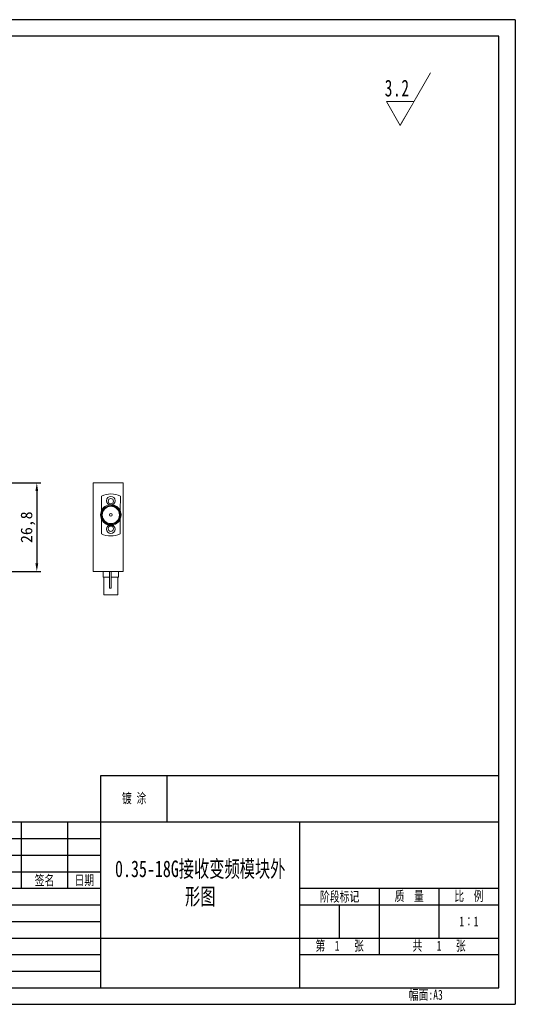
# Model space of a CAD drawing. Header units: millimetres. Extents: x 10 to 887, y 6 to 303.
# Tile 10 of 17: x 281 to 430, y 6 to 303. Entities that reach past the tile are written whole.
import ezdxf

# ---------------------------------------------------------------- set-up
doc = ezdxf.new("R2010")
doc.units = ezdxf.units.MM
doc.set_wipeout_variables(frame=1)
doc.header["$PDSIZE"] = -1
doc.layers.add('图框周边', color=6, linetype='Continuous')
doc.layers.add('图框线', color=7, linetype='Continuous', lineweight=30)
doc.layers.add('尺寸线层', color=3, linetype='Continuous', lineweight=18)
doc.styles.add('STYLE1', font='txt', dxfattribs={"width": 0.707})
doc.styles.add('标准', font='txt', dxfattribs={"width": 0.667})
doc.dimstyles.new('ISO-25', dxfattribs={"dimtxt": 2.5, "dimasz": 2.5, "dimexe": 1.25, "dimexo": 0.625, "dimtad": 1, "dimtxsty": 'Standard', "dimcen": 2.5, "dimadec": 0, "dimazin": 0, "dimtfac": 1, "dimtmove": 0, "dimatfit": 3, "dimfxl": 1, "dimarcsym": 0})

# ---------------------------------------------------------------- blocks, each defined once
blk = doc.blocks.new('*X66')
at = {"layer": '尺寸线层', "color": 0}
for p, q in [((0, 0), (15.88, 27.5)), ((0, 0), (15.88, 27.5)), ((0, 0), (15.88, 27.5)), ((0, 0), (15.88, 27.5)), ((0, 0), (15.88, 27.5)), ((0, 0), (15.88, 27.5)), ((0, 0), (15.88, 27.5)), ((0, 0), (15.88, 27.5)), ((0, 0), (15.88, 27.5)), ((0, 0), (15.88, 27.5)), ((0, 0), (15.88, 27.5)), ((0, 0), (15.88, 27.5)), ((0, 0), (15.88, 27.5)), ((0, 0), (15.88, 27.5)), ((0, 0), (15.88, 27.5)), ((0, 0), (15.88, 27.5)), ((0, 0), (15.88, 27.5)), ((0, 0), (15.88, 27.5)), ((0, 0), (15.88, 27.5)), ((0, 0), (15.88, 27.5)), ((0, 0), (15.88, 27.5)), ((0, 0), (15.88, 27.5)), ((0, 0), (15.88, 27.5)), ((0, 0), (15.88, 27.5)), ((0, 0), (15.88, 27.5)), ((0, 0), (15.88, 27.5)), ((0, 0), (15.88, 27.5)), ((0, 0), (15.88, 27.5)), ((0, 0), (15.88, 27.5)), ((0, 0), (15.88, 27.5)), ((0, 0), (15.88, 27.5)), ((0, 0), (15.88, 27.5)), ((0, 0), (15.88, 27.5)), ((0, 0), (15.88, 27.5)), ((0, 0), (15.88, 27.5)), ((0, 0), (15.88, 27.5)), ((0, 0), (15.88, 27.5)), ((0, 0), (15.88, 27.5)), ((0, 0), (15.88, 27.5)), ((0, 0), (15.88, 27.5)), ((0, 0), (15.88, 27.5)), ((0, 0), (15.88, 27.5)), ((0, 0), (15.88, 27.5)), ((0, 0), (15.88, 27.5)), ((0, 0), (15.88, 27.5)), ((0, 0), (15.88, 27.5)), ((0, 0), (15.88, 27.5)), ((0, 0), (15.88, 27.5)), ((0, 0), (15.88, 27.5)), ((0, 0), (15.88, 27.5)), ((0, 0), (15.88, 27.5)), ((0, 0), (15.88, 27.5)), ((0, 0), (15.88, 27.5)), ((0, 0), (15.88, 27.5)), ((0, 0), (15.88, 27.5)), ((0, 0), (15.88, 27.5)), ((0, 0), (15.88, 27.5)), ((0, 0), (15.88, 27.5)), ((0, 0), (15.88, 27.5)), ((0, 0), (15.88, 27.5)), ((0, 0), (15.88, 27.5)), ((0, 0), (15.88, 27.5)), ((0, 0), (15.88, 27.5)), ((0, 0), (15.88, 27.5)), ((0, 0), (-7.22, 12.5)), ((-7.22, 12.5), (7.22, 12.5)), ((0, 0), (-7.22, 12.5)), ((-7.22, 12.5), (7.22, 12.5)), ((0, 0), (-7.22, 12.5)), ((-7.22, 12.5), (7.22, 12.5)), ((0, 0), (-7.22, 12.5)), ((-7.22, 12.5), (7.22, 12.5)), ((0, 0), (-7.22, 12.5)), ((-7.22, 12.5), (7.22, 12.5)), ((0, 0), (-7.22, 12.5)), ((-7.22, 12.5), (7.22, 12.5)), ((0, 0), (-7.22, 12.5)), ((-7.22, 12.5), (7.22, 12.5)), ((0, 0), (-7.22, 12.5)), ((-7.22, 12.5), (7.22, 12.5)), ((0, 0), (-7.22, 12.5)), ((-7.22, 12.5), (7.22, 12.5)), ((0, 0), (-7.22, 12.5)), ((-7.22, 12.5), (7.22, 12.5)), ((0, 0), (-7.22, 12.5)), ((-7.22, 12.5), (7.22, 12.5)), ((0, 0), (-7.22, 12.5)), ((-7.22, 12.5), (7.22, 12.5)), ((0, 0), (-7.22, 12.5)), ((-7.22, 12.5), (7.22, 12.5)), ((0, 0), (-7.22, 12.5)), ((-7.22, 12.5), (7.22, 12.5)), ((0, 0), (-7.22, 12.5)), ((-7.22, 12.5), (7.22, 12.5)), ((0, 0), (-7.22, 12.5)), ((-7.22, 12.5), (7.22, 12.5)), ((0, 0), (-7.22, 12.5)), ((-7.22, 12.5), (7.22, 12.5)), ((0, 0), (-7.22, 12.5)), ((-7.22, 12.5), (7.22, 12.5)), ((0, 0), (-7.22, 12.5)), ((-7.22, 12.5), (7.22, 12.5)), ((0, 0), (-7.22, 12.5)), ((-7.22, 12.5), (7.22, 12.5)), ((0, 0), (-7.22, 12.5)), ((-7.22, 12.5), (7.22, 12.5)), ((0, 0), (-7.22, 12.5)), ((-7.22, 12.5), (7.22, 12.5)), ((0, 0), (-7.22, 12.5)), ((-7.22, 12.5), (7.22, 12.5)), ((0, 0), (-7.22, 12.5)), ((-7.22, 12.5), (7.22, 12.5)), ((0, 0), (-7.22, 12.5)), ((-7.22, 12.5), (7.22, 12.5)), ((0, 0), (-7.22, 12.5)), ((-7.22, 12.5), (7.22, 12.5)), ((0, 0), (-7.22, 12.5)), ((-7.22, 12.5), (7.22, 12.5)), ((0, 0), (-7.22, 12.5)), ((-7.22, 12.5), (7.22, 12.5)), ((0, 0), (-7.22, 12.5)), ((-7.22, 12.5), (7.22, 12.5)), ((0, 0), (-7.22, 12.5)), ((-7.22, 12.5), (7.22, 12.5)), ((0, 0), (-7.22, 12.5)), ((-7.22, 12.5), (7.22, 12.5)), ((0, 0), (-7.22, 12.5)), ((-7.22, 12.5), (7.22, 12.5)), ((0, 0), (-7.22, 12.5)), ((-7.22, 12.5), (7.22, 12.5)), ((0, 0), (-7.22, 12.5)), ((-7.22, 12.5), (7.22, 12.5)), ((0, 0), (-7.22, 12.5)), ((-7.22, 12.5), (7.22, 12.5)), ((0, 0), (-7.22, 12.5)), ((-7.22, 12.5), (7.22, 12.5)), ((0, 0), (-7.22, 12.5)), ((-7.22, 12.5), (7.22, 12.5)), ((0, 0), (-7.22, 12.5)), ((-7.22, 12.5), (7.22, 12.5)), ((0, 0), (-7.22, 12.5)), ((-7.22, 12.5), (7.22, 12.5)), ((0, 0), (-7.22, 12.5)), ((-7.22, 12.5), (7.22, 12.5)), ((0, 0), (-7.22, 12.5)), ((-7.22, 12.5), (7.22, 12.5)), ((0, 0), (-7.22, 12.5)), ((-7.22, 12.5), (7.22, 12.5)), ((0, 0), (-7.22, 12.5)), ((-7.22, 12.5), (7.22, 12.5)), ((0, 0), (-7.22, 12.5)), ((-7.22, 12.5), (7.22, 12.5)), ((0, 0), (-7.22, 12.5)), ((-7.22, 12.5), (7.22, 12.5)), ((0, 0), (-7.22, 12.5)), ((-7.22, 12.5), (7.22, 12.5)), ((0, 0), (-7.22, 12.5)), ((-7.22, 12.5), (7.22, 12.5)), ((0, 0), (-7.22, 12.5)), ((-7.22, 12.5), (7.22, 12.5)), ((0, 0), (-7.22, 12.5)), ((-7.22, 12.5), (7.22, 12.5)), ((0, 0), (-7.22, 12.5)), ((-7.22, 12.5), (7.22, 12.5)), ((0, 0), (-7.22, 12.5)), ((-7.22, 12.5), (7.22, 12.5)), ((0, 0), (-7.22, 12.5)), ((-7.22, 12.5), (7.22, 12.5)), ((0, 0), (-7.22, 12.5)), ((-7.22, 12.5), (7.22, 12.5)), ((0, 0), (-7.22, 12.5)), ((-7.22, 12.5), (7.22, 12.5)), ((0, 0), (-7.22, 12.5)), ((-7.22, 12.5), (7.22, 12.5)), ((0, 0), (-7.22, 12.5)), ((-7.22, 12.5), (7.22, 12.5)), ((0, 0), (-7.22, 12.5)), ((-7.22, 12.5), (7.22, 12.5)), ((0, 0), (-7.22, 12.5)), ((-7.22, 12.5), (7.22, 12.5)), ((0, 0), (-7.22, 12.5)), ((-7.22, 12.5), (7.22, 12.5)), ((0, 0), (-7.22, 12.5)), ((-7.22, 12.5), (7.22, 12.5)), ((0, 0), (-7.22, 12.5)), ((-7.22, 12.5), (7.22, 12.5)), ((0, 0), (-7.22, 12.5)), ((-7.22, 12.5), (7.22, 12.5)), ((0, 0), (-7.22, 12.5)), ((-7.22, 12.5), (7.22, 12.5)), ((0, 0), (-7.22, 12.5)), ((-7.22, 12.5), (7.22, 12.5))]:
    blk.add_line(p, q, dxfattribs=at)
at = {"layer": '尺寸线层', "color": 0, "insert": (4.95, 19.5), "char_height": 8.75, "width": 18.4134, "attachment_point": 6, "line_spacing_factor": 1.15057, "style": '标准'}
blk.add_mtext('\\T1.1;3.2', dxfattribs=at)
blk.add_mtext('\\T1.1;3.2', dxfattribs=at)
blk.add_mtext('\\T1.1;3.2', dxfattribs=at)
blk.add_mtext('\\T1.1;3.2', dxfattribs=at)
blk.add_mtext('\\T1.1;3.2', dxfattribs=at)
blk.add_mtext('\\T1.1;3.2', dxfattribs=at)
blk.add_mtext('\\T1.1;3.2', dxfattribs=at)
blk.add_mtext('\\T1.1;3.2', dxfattribs=at)
blk.add_mtext('\\T1.1;3.2', dxfattribs=at)
blk.add_mtext('\\T1.1;3.2', dxfattribs=at)
blk.add_mtext('\\T1.1;3.2', dxfattribs=at)
blk.add_mtext('\\T1.1;3.2', dxfattribs=at)
blk.add_mtext('\\T1.1;3.2', dxfattribs=at)
blk.add_mtext('\\T1.1;3.2', dxfattribs=at)
blk.add_mtext('\\T1.1;3.2', dxfattribs=at)
blk.add_mtext('\\T1.1;3.2', dxfattribs=at)
blk.add_mtext('\\T1.1;3.2', dxfattribs=at)
blk.add_mtext('\\T1.1;3.2', dxfattribs=at)
blk.add_mtext('\\T1.1;3.2', dxfattribs=at)
blk.add_mtext('\\T1.1;3.2', dxfattribs=at)
blk.add_mtext('\\T1.1;3.2', dxfattribs=at)
blk.add_mtext('\\T1.1;3.2', dxfattribs=at)
blk.add_mtext('\\T1.1;3.2', dxfattribs=at)
blk.add_mtext('\\T1.1;3.2', dxfattribs=at)
blk.add_mtext('\\T1.1;3.2', dxfattribs=at)
blk.add_mtext('\\T1.1;3.2', dxfattribs=at)
blk.add_mtext('\\T1.1;3.2', dxfattribs=at)
blk.add_mtext('\\T1.1;3.2', dxfattribs=at)
blk.add_mtext('\\T1.1;3.2', dxfattribs=at)
blk.add_mtext('\\T1.1;3.2', dxfattribs=at)
blk.add_mtext('\\T1.1;3.2', dxfattribs=at)
blk.add_mtext('\\T1.1;3.2', dxfattribs=at)
blk.add_mtext('\\T1.1;3.2', dxfattribs=at)
blk.add_mtext('\\T1.1;3.2', dxfattribs=at)
blk.add_mtext('\\T1.1;3.2', dxfattribs=at)
blk.add_mtext('\\T1.1;3.2', dxfattribs=at)
blk.add_mtext('\\T1.1;3.2', dxfattribs=at)
blk.add_mtext('\\T1.1;3.2', dxfattribs=at)
blk.add_mtext('\\T1.1;3.2', dxfattribs=at)
blk.add_mtext('\\T1.1;3.2', dxfattribs=at)
blk.add_mtext('\\T1.1;3.2', dxfattribs=at)
blk.add_mtext('\\T1.1;3.2', dxfattribs=at)
blk.add_mtext('\\T1.1;3.2', dxfattribs=at)
blk.add_mtext('\\T1.1;3.2', dxfattribs=at)
blk.add_mtext('\\T1.1;3.2', dxfattribs=at)
blk.add_mtext('\\T1.1;3.2', dxfattribs=at)
blk.add_mtext('\\T1.1;3.2', dxfattribs=at)
blk.add_mtext('\\T1.1;3.2', dxfattribs=at)
blk.add_mtext('\\T1.1;3.2', dxfattribs=at)
blk.add_mtext('\\T1.1;3.2', dxfattribs=at)
blk.add_mtext('\\T1.1;3.2', dxfattribs=at)
blk.add_mtext('\\T1.1;3.2', dxfattribs=at)
blk.add_mtext('\\T1.1;3.2', dxfattribs=at)
blk.add_mtext('\\T1.1;3.2', dxfattribs=at)
blk.add_mtext('\\T1.1;3.2', dxfattribs=at)
blk.add_mtext('\\T1.1;3.2', dxfattribs=at)
blk.add_mtext('\\T1.1;3.2', dxfattribs=at)
blk.add_mtext('\\T1.1;3.2', dxfattribs=at)
blk.add_mtext('\\T1.1;3.2', dxfattribs=at)
blk.add_mtext('\\T1.1;3.2', dxfattribs=at)
blk.add_mtext('\\T1.1;3.2', dxfattribs=at)
blk.add_mtext('\\T1.1;3.2', dxfattribs=at)
blk.add_mtext('\\T1.1;3.2', dxfattribs=at)
blk.add_mtext('\\T1.1;3.2', dxfattribs=at)
blk = doc.blocks.new('*D74')
at = {"color": 0, "lineweight": -2, "transparency": 16777216}
for p, q in [((268.58, 163.8), (287.31, 163.8)), ((286.06, 161.3), (286.06, 139.5)), ((268.58, 137), (287.31, 137))]:
    blk.add_line(p, q, dxfattribs=at)
at = {"color": 0, "transparency": 16777216}
for points in [[(285.64, 161.3), (286.48, 161.3), (286.06, 163.8)], [(285.64, 139.5), (286.48, 139.5), (286.06, 137)]]:
    blk.add_solid(points, dxfattribs=at)
at = {"layer": 'Defpoints', "color": 0, "transparency": 16777216}
for p in [(267.96, 163.8), (267.96, 137), (286.06, 137)]:
    blk.add_point(p, dxfattribs=at)
at = {"color": 0, "transparency": 16777216, "insert": (283.39, 150.4), "char_height": 2.5, "attachment_point": 5, "rotation": 90}
blk.add_mtext('{\\H1.4x;26,8}', dxfattribs=at)

msp = doc.modelspace()

# ---------------------------------------------------------------- linework, layer by layer
at = {"color": 7, "linetype": 'Continuous', "lineweight": 15}
for p, q in [((303.103, 163.802), (312.103, 163.802)), ((303.103, 163.802), (303.103, 137.002)), ((312.103, 163.802), (312.103, 137.002)), ((305.547, 159.777), (305.547, 155.322)), ((311.256, 155.3), (311.29, 159.755)), ((305.547, 152.883), (305.547, 148.428)), ((305.68, 153.497), (305.628, 153.686)), ((311.203, 148.406), (311.237, 152.861)), ((312.103, 147.678), (312.103, 147.581)), ((312.103, 142.701), (312.103, 142.604)), ((303.103, 137.002), (312.103, 137.002)), ((306.047, 135.302), (306.047, 137.002)), ((307.948, 137.002), (307.948, 132.052)), ((307.953, 137.002), (307.953, 132.052)), ((308.453, 132.052), (308.453, 137.002)), ((308.458, 132.052), (308.458, 137.002)), ((310.747, 135.302), (310.747, 137.002)), ((307.953, 135.302), (306.047, 135.302)), ((306.247, 135.302), (306.247, 130.002)), ((310.747, 135.302), (308.453, 135.302)), ((310.547, 130.002), (310.547, 135.302)), ((307.952, 132.052), (307.948, 132.052)), ((308.453, 132.052), (307.953, 132.052)), ((308.458, 132.052), (308.454, 132.052)), ((310.547, 130.002), (306.247, 130.002))]:
    msp.add_line(p, q, dxfattribs=at)
for centre, radius in [((308.397, 158.402), 1.3), ((308.397, 158.252), 0.8), ((308.397, 154.102), 2.8), ((308.397, 154.102), 2.6), ((308.397, 154.102), 0.4), ((308.397, 149.802), 1.3), ((308.397, 149.952), 0.8)]:
    msp.add_circle(centre, radius, dxfattribs=at)
for radius, start, end in [(6.35, 62.89387, 116.66793), (3.1, 0.00013, 287.45767), (3.1, 287.4576, 0), (6.35, 243.33207, 296.22974)]:
    msp.add_arc((308.397, 154.102), radius, start, end, dxfattribs=at)
for points, knots in [([(311.497, 154.102), (311.447, 154.439), (311.346, 155.111), (310.783, 155.983), (309.986, 156.629), (309.029, 156.96), (308.319, 156.949), (307.97, 156.872), (307.933, 156.864)], [0, 0, 0, 0, 0.1976421, 0.3952913, 0.5927221, 0.7905167, 0.977596, 1, 1, 1, 1]), ([(309.327, 151.145), (308.987, 151.093), (308.308, 150.99), (307.293, 151.273), (306.452, 151.848), (305.898, 152.554), (305.787, 153.069), (305.746, 153.259)], [0, 0, 0, 0, 0.2204627, 0.4409275, 0.6614614, 0.8749069, 1, 1, 1, 1])]:
    msp.add_open_spline(points, degree=3, knots=knots, dxfattribs=at)
at = {"layer": '图框周边', "color": 3}
for p, q in [((430.406, 303.486), (10.406, 303.486)), ((430.406, 303.486), (430.406, 6.486)), ((305.406, 75.486), (425.406, 75.486)), ((305.406, 11.486), (305.406, 75.486)), ((325.406, 61.486), (325.406, 75.486)), ((245.406, 61.486), (425.406, 61.486)), ((281.406, 41.486), (281.406, 61.486)), ((295.406, 41.486), (295.406, 61.486)), ((365.406, 11.486), (365.406, 61.486)), ((245.406, 56.486), (305.406, 56.486)), ((245.406, 51.486), (305.406, 51.486)), ((245.406, 46.486), (305.406, 46.486)), ((245.406, 41.486), (305.406, 41.486)), ((365.406, 41.486), (425.406, 41.486)), ((389.406, 21.486), (389.406, 41.486)), ((407.406, 26.486), (407.406, 41.486)), ((245.406, 36.486), (305.406, 36.486)), ((365.406, 36.486), (425.406, 36.486)), ((377.406, 26.486), (377.406, 36.486)), ((245.406, 31.486), (305.406, 31.486)), ((245.406, 26.486), (425.406, 26.486)), ((245.406, 21.486), (305.406, 21.486)), ((365.406, 21.486), (425.406, 21.486)), ((245.406, 16.486), (305.406, 16.486)), ((10.406, 6.486), (430.406, 6.486))]:
    msp.add_line(p, q, dxfattribs=at)
at = {"layer": '图框线'}
for p, q in [((425.406, 298.486), (35.406, 298.486)), ((425.406, 11.486), (425.406, 298.486)), ((10.406, 11.486), (425.406, 11.486))]:
    msp.add_line(p, q, dxfattribs=at)

# ---------------------------------------------------------------- texts
at = {"layer": '图框周边', "color": 0, "insert": (335.359, 42.902), "char_height": 5, "attachment_point": 5, "style": 'STYLE1'}
msp.add_mtext_dynamic_manual_height_columns('0.35-18G接收变频模块外形图', width=54.33841, gutter_width=12.5, heights=[21.145], dxfattribs=at)
at = {"layer": '图框线', "char_height": 3, "style": 'STYLE1'}
for s, insert, width, attachment_point in [('镀 涂', (315.406, 68.486), 20, 5), ('签名', (288.406, 43.76), 14, 5), ('日期', (300.406, 43.76), 10, 5), ('阶段标记', (377.406, 38.801), 24, 5), ('质  量', (398.407, 38.986), 18.0028, 5), ('比  例', (416.406, 38.986), 18, 5), ('1∶1', (416.406, 31.486), 18, 5), ('第  1   张', (377.406, 23.986), 24, 5), ('共   1   张', (407.406, 23.986), 36, 5), ('幅面:A3', (398.259, 10.853), 12.5734, 1)]:
    msp.add_mtext(s, dxfattribs=dict(at, insert=insert, width=width, attachment_point=attachment_point))

# ---------------------------------------------------------------- dimensions: what is measured, and where the dimension line sits
dim = msp.add_linear_dim(base=(286.061, 137.002), p1=(267.957, 163.802), p2=(267.957, 137.002), angle=90, text='{\\H1.4x;<>}', dimstyle='ISO-25')
dim.commit()
dim.dimension.update_dxf_attribs({"geometry": '*D74', "text_midpoint": (283.393, 150.402)})

# ---------------------------------------------------------------- wipeouts: each hides what was drawn before it
msp.add_wipeout([(395.718, 271.584), (399.875, 278.784), (399.875, 278.784), (391.561, 278.784), (391.561, 278.784)]).dxf.layer = '尺寸线层'

# ---------------------------------------------------------------- next in the draw order: block references
at = {"layer": '尺寸线层', "xscale": 0.5760000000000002, "yscale": 0.5760000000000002, "zscale": 0.5760000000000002}
msp.add_blockref('*X66', (395.718, 271.584), dxfattribs=at)

doc.saveas('drawing.dxf')
